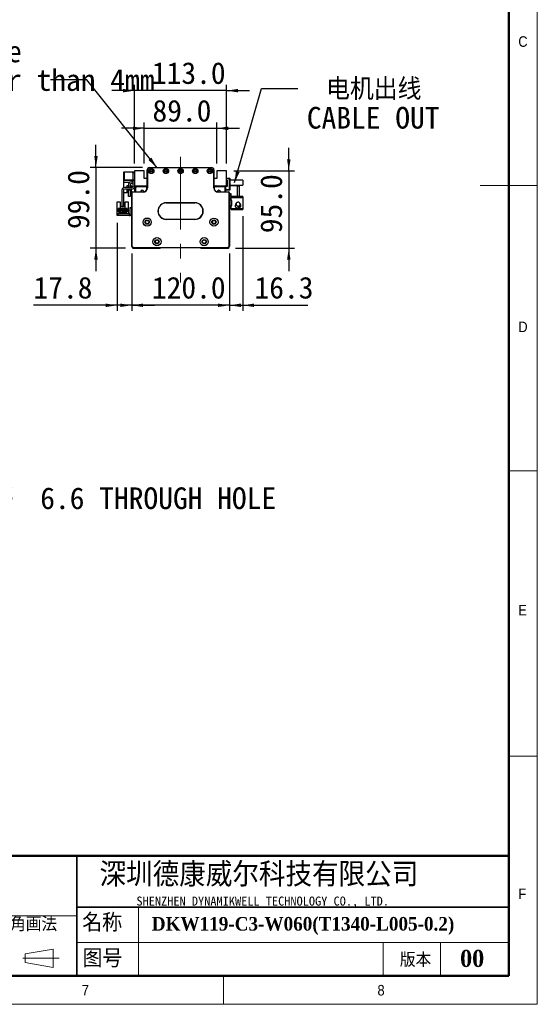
# Model space of a CAD drawing. Header units: millimetres. Extents: x 35 to 2905, y 35 to 2044.
# Tile 6 of 8: x 2270 to 2905, y 35 to 1243. Entities that reach past the tile are written whole.
import ezdxf

# ---------------------------------------------------------------- set-up
doc = ezdxf.new("R2010")
doc.units = ezdxf.units.MM
doc.header["$LTSCALE"] = 7
doc.linetypes.add('CENTERX2', pattern=[20.32, 12.7, -2.54, 2.54, -2.54])
doc.layers.add('DIMNS', color=7, linetype='Continuous')
doc.styles.add('SLDTEXTSTYLE1', font='Gothic.ttf', dxfattribs={"width": 0.913})
doc.styles.add('SLDTEXTSTYLE2', font='timesbd.ttf', dxfattribs={"width": 0.933})
doc.styles.add('SLDTEXTSTYLE4', font='txt', dxfattribs={"bigfont": 'bigfont'})
doc.styles.add('SLDTEXTSTYLE5', font='txt', dxfattribs={"bigfont": 'bigfont'})
doc.styles.add('SLDTEXTSTYLE6', font='txt')
doc.styles.add('SLDTEXTSTYLE8', font='txt')
doc.styles.add('SLDTEXTSTYLE9', font='txt', dxfattribs={"bigfont": 'bigfont'})
doc.dimstyles.new('SLDDIMSTYLE1', dxfattribs={"dimtxt": 26.6, "dimasz": 14, "dimexe": 0, "dimexo": 0.0625, "dimgap": 6.65, "dimtad": 2, "dimdec": 1, "dimrnd": 1e-09, "dimzin": 4, "dimdsep": 46, "dimtxsty": 'SLDTEXTSTYLE8', "dimsah": 1, "dimcen": 0.09, "dimadec": 0, "dimazin": 1, "dimtfac": 1, "dimtdec": 1, "dimtmove": 0, "dimatfit": 0, "dimfxl": 0, "dimfrac": 2, "dimtolj": 1, "dimtzin": 12, "dimarcsym": 0})
doc.dimstyles.new('SLDDIMSTYLE2', dxfattribs={"dimtxt": 0.18, "dimasz": 14, "dimexe": 0, "dimexo": 0.0625, "dimgap": 0, "dimtad": 0, "dimtih": 1, "dimtoh": 1, "dimdec": 0, "dimrnd": 1e-09, "dimzin": 0, "dimdsep": 46, "dimtxsty": 'Standard', "dimsah": 1, "dimcen": 0.09, "dimadec": 0, "dimazin": 0, "dimtfac": 14, "dimtdec": 0, "dimtofl": 0, "dimtmove": 0, "dimatfit": 3, "dimfxl": 0, "dimfrac": 2, "dimtolj": 1, "dimtzin": 0, "dimarcsym": 0})
doc.dimstyles.new('SLDDIMSTYLE3', dxfattribs={"dimtxt": 26.6, "dimasz": 14, "dimexe": 0, "dimexo": 0.0625, "dimgap": 6.65, "dimtad": 2, "dimdec": 1, "dimrnd": 1e-09, "dimzin": 12, "dimdsep": 46, "dimtxsty": 'SLDTEXTSTYLE8', "dimsah": 1, "dimcen": 0.09, "dimadec": 0, "dimazin": 3, "dimtfac": 1, "dimtdec": 1, "dimtmove": 0, "dimatfit": 0, "dimfxl": 0, "dimfrac": 2, "dimtolj": 1, "dimtzin": 12, "dimarcsym": 0})
doc.dimstyles.new('SLDDIMSTYLE6', dxfattribs={"dimtxt": 26.6, "dimasz": 14, "dimexe": 0, "dimexo": 0.0625, "dimgap": 6.65, "dimtad": 0, "dimtih": 1, "dimtoh": 1, "dimdec": 1, "dimrnd": 1e-09, "dimzin": 12, "dimdsep": 46, "dimtxsty": 'SLDTEXTSTYLE8', "dimsah": 1, "dimcen": 0, "dimadec": 0, "dimazin": 3, "dimtfac": 1, "dimtdec": 1, "dimtofl": 0, "dimtmove": 0, "dimatfit": 3, "dimfxl": 0, "dimfrac": 2, "dimtolj": 1, "dimtzin": 12, "dimarcsym": 0})

# ---------------------------------------------------------------- blocks, each defined once
blk = doc.blocks.new('_D_6')
at = {"layer": 'DIMNS'}
for p, q in [((2407.2, 956.2), (2407.2, 885.5)), ((2527.2, 956.2), (2527.2, 885.5)), ((2407.2, 892.5), (2379.2, 892.5)), ((2527.2, 892.5), (2407.2, 892.5)), ((2527.2, 892.5), (2555.2, 892.5))]:
    blk.add_line(p, q, dxfattribs=at)
for points in [[(2407.2, 892.5), (2393.2, 894.6), (2393.2, 890.4)], [(2527.2, 892.5), (2541.2, 890.4), (2541.2, 894.6)]]:
    blk.add_solid(points, dxfattribs=at)
at = {"layer": 'DIMNS', "insert": (2432, 927.4), "char_height": 26.6, "attachment_point": 1, "style": 'SLDTEXTSTYLE8'}
blk.add_mtext('120.0', dxfattribs=at)
blk = doc.blocks.new('_D_7')
at = {"layer": 'DIMNS'}
for p, q in [((2389.4, 993.7), (2389.4, 885.5)), ((2407.2, 956.2), (2407.2, 885.5)), ((2389.4, 892.5), (2286.7, 892.5)), ((2407.2, 892.5), (2389.4, 892.5)), ((2407.2, 892.5), (2435.2, 892.5))]:
    blk.add_line(p, q, dxfattribs=at)
for points in [[(2389.4, 892.5), (2375.4, 894.6), (2375.4, 890.4)], [(2407.2, 892.5), (2421.2, 890.4), (2421.2, 894.6)]]:
    blk.add_solid(points, dxfattribs=at)
at = {"layer": 'DIMNS', "insert": (2286.7, 927.4), "char_height": 26.6, "attachment_point": 1, "style": 'SLDTEXTSTYLE8'}
blk.add_mtext('17.8', dxfattribs=at)
blk = doc.blocks.new('_D_8')
at = {"layer": 'DIMNS'}
for p, q in [((2363.4, 1061.5), (2363.4, 1089.5)), ((2420.3, 1061.5), (2356.4, 1061.5)), ((2363.4, 1061.5), (2363.4, 962.5)), ((2399.8, 962.5), (2356.4, 962.5)), ((2363.4, 962.5), (2363.4, 934.5))]:
    blk.add_line(p, q, dxfattribs=at)
for points in [[(2363.4, 1061.5), (2365.5, 1075.5), (2361.3, 1075.5)], [(2363.4, 962.5), (2361.3, 948.5), (2365.5, 948.5)]]:
    blk.add_solid(points, dxfattribs=at)
at = {"layer": 'DIMNS', "insert": (2328.5, 986), "char_height": 26.6, "attachment_point": 1, "rotation": 90, "style": 'SLDTEXTSTYLE8'}
blk.add_mtext('99.0', dxfattribs=at)
blk = doc.blocks.new('_D_9')
at = {"layer": 'DIMNS'}
for p, q in [((2422.7, 1066.4), (2422.7, 1116.6)), ((2511.7, 1066.4), (2511.7, 1116.6)), ((2422.7, 1109.6), (2394.7, 1109.6)), ((2422.7, 1109.6), (2511.7, 1109.6)), ((2511.7, 1109.6), (2539.7, 1109.6))]:
    blk.add_line(p, q, dxfattribs=at)
for points in [[(2422.7, 1109.6), (2408.7, 1111.7), (2408.7, 1107.5)], [(2511.7, 1109.6), (2525.7, 1107.5), (2525.7, 1111.7)]]:
    blk.add_solid(points, dxfattribs=at)
at = {"layer": 'DIMNS', "insert": (2432.7, 1144.5), "char_height": 26.6, "attachment_point": 1, "style": 'SLDTEXTSTYLE8'}
blk.add_mtext('89.0', dxfattribs=at)
blk = doc.blocks.new('_D_10')
at = {"layer": 'DIMNS'}
for p, q in [((2410.7, 1066.4), (2410.7, 1162.8)), ((2523.7, 1066.4), (2523.7, 1162.8)), ((2410.7, 1155.8), (2382.7, 1155.8)), ((2523.7, 1155.8), (2410.7, 1155.8)), ((2523.7, 1155.8), (2551.7, 1155.8))]:
    blk.add_line(p, q, dxfattribs=at)
for points in [[(2410.7, 1155.8), (2396.7, 1157.9), (2396.7, 1153.7)], [(2523.7, 1155.8), (2537.7, 1153.7), (2537.7, 1157.9)]]:
    blk.add_solid(points, dxfattribs=at)
at = {"layer": 'DIMNS', "insert": (2432, 1190.7), "char_height": 26.6, "attachment_point": 1, "style": 'SLDTEXTSTYLE8'}
blk.add_mtext('113.0', dxfattribs=at)
blk = doc.blocks.new('_D_11')
at = {"layer": 'DIMNS'}
for p, q in [((2600, 1057.5), (2600, 1085.5)), ((2532.6, 1057.5), (2607, 1057.5)), ((2600, 1057.5), (2600, 962.5)), ((2534.6, 962.5), (2607, 962.5)), ((2600, 962.5), (2600, 934.5))]:
    blk.add_line(p, q, dxfattribs=at)
for points in [[(2600, 1057.5), (2602.1, 1071.5), (2597.9, 1071.5)], [(2600, 962.5), (2597.9, 948.5), (2602.1, 948.5)]]:
    blk.add_solid(points, dxfattribs=at)
at = {"layer": 'DIMNS', "insert": (2565.1, 980.9), "char_height": 26.6, "attachment_point": 1, "rotation": 90, "style": 'SLDTEXTSTYLE8'}
blk.add_mtext('95.0', dxfattribs=at)
blk = doc.blocks.new('_D_12')
at = {"layer": 'DIMNS'}
for p, q in [((2543.5, 1002), (2543.5, 885.5)), ((2527.2, 956.2), (2527.2, 885.5)), ((2527.2, 892.5), (2499.2, 892.5)), ((2527.2, 892.5), (2543.5, 892.5)), ((2543.5, 892.5), (2623.4, 892.5))]:
    blk.add_line(p, q, dxfattribs=at)
for points in [[(2527.2, 892.5), (2513.2, 894.6), (2513.2, 890.4)], [(2543.5, 892.5), (2557.5, 890.4), (2557.5, 894.6)]]:
    blk.add_solid(points, dxfattribs=at)
at = {"layer": 'DIMNS', "insert": (2557.9, 927.4), "char_height": 26.6, "attachment_point": 1, "style": 'SLDTEXTSTYLE8'}
blk.add_mtext('16.3', dxfattribs=at)
blk = doc.blocks.new('SW_NOTE_4')
at = {"layer": 'DIMNS', "color": 0, "char_height": 26.6, "attachment_point": 2}
for s, insert, style in [('电机出线', (93.3, 12.5), 'SLDTEXTSTYLE9'), ('CABLE OUT', (92.6, -22.7), 'SLDTEXTSTYLE8')]:
    blk.add_mtext(s, dxfattribs=dict(at, insert=insert, style=style))
blk = doc.blocks.new('SW_NOTE_5')
at = {"layer": 'DIMNS', "color": 0, "char_height": 26.6, "attachment_point": 1, "style": 'SLDTEXTSTYLE8'}
for s, insert in [('The distance between the load plate and the ', (-813.3, 48.3)), ('steel belt protection belt shall be greater than 4mm', (-813.3, 13.2))]:
    blk.add_mtext(s, dxfattribs=dict(at, insert=insert))
blk = doc.blocks.new('_D_17')
at = {"layer": 'DIMNS'}
for p, q in [((2104.2, 596.2), (2138.5, 655.7)), ((2138.5, 655.7), (2166.5, 655.7))]:
    blk.add_line(p, q, dxfattribs=at)
blk.add_solid([(2104.2, 596.2), (2113, 607.3), (2109.4, 609.4)], dxfattribs=at)
at = {"layer": 'DIMNS', "char_height": 26.6, "attachment_point": 1, "style": 'SLDTEXTSTYLE8'}
for s, insert in [('34X ', (2166.5, 669.1)), ('%%c', (2235.8, 668.8)), (' 6.6 THROUGH HOLE', (2276.9, 669.1))]:
    blk.add_mtext(s, dxfattribs=dict(at, insert=insert))

msp = doc.modelspace()

# ---------------------------------------------------------------- linework, layer by layer
at = {"color": 7, "linetype": 'Continuous', "lineweight": 18}
for p, q in [((2905, 35), (2905, 2044)), ((2870, 2009), (2870, 70)), ((2905, 1039.5), (2835, 1039.5)), ((2870, 689.5), (2905, 689.5)), ((2870, 339.5), (2905, 339.5)), ((2415.65, 154), (2415.65, 70)), ((1926.29, 143.5), (2339.76, 143.5)), ((2339.76, 110.88), (2870, 110.88)), ((2716, 110.88), (2716, 70)), ((2786, 110.88), (2786, 70)), ((2276.67, 96.73), (2310.66, 102.61)), ((2276.67, 86.23), (2276.67, 96.73)), ((2310.66, 102.61), (2310.66, 80.22)), ((2273.64, 91.48), (2318.36, 91.48)), ((2276.67, 86.23), (2310.66, 80.22)), ((70, 70), (2870, 70)), ((861, 70), (2870, 70)), ((2520, 70), (2520, 35)), ((35, 35), (2905, 35))]:
    msp.add_line(p, q, dxfattribs=at)
at = {"color": 7, "linetype": 'Continuous', "lineweight": 50}
for p, q in [((2870, 2009), (2870, 70)), ((2870, 217), (1281, 217)), ((70, 70), (2870, 70))]:
    msp.add_line(p, q, dxfattribs=at)
at = {"color": 7, "linetype": 'Continuous', "lineweight": 25}
for p, q in [((2398.01, 1056.05), (2397.71, 1055.75)), ((2398.01, 1055.75), (2397.71, 1055.62)), ((2397.71, 1055.62), (2397.71, 1055.75)), ((2397.71, 1046.47), (2397.71, 1055.62)), ((2398.01, 1056.05), (2398.01, 1055.75)), ((2398.01, 1056.05), (2408.71, 1056.05)), ((2408.71, 1055.75), (2398.01, 1055.75)), ((2398.01, 1055.75), (2398.01, 1046.35)), ((2408.71, 1056.05), (2410.71, 1056.05)), ((2408.71, 1055.05), (2408.71, 1056.05)), ((2410.71, 1055.05), (2408.71, 1055.05)), ((2408.71, 1055.05), (2408.71, 1046.55)), ((2422.71, 1057.55), (2410.71, 1057.55)), ((2410.71, 1057.55), (2410.71, 1039.05)), ((2422.71, 1048.05), (2422.71, 1057.55)), ((2426.21, 1058.55), (2426.21, 1058.75)), ((2426.21, 1058.75), (2426.22, 1058.75)), ((2426.21, 1036.55), (2426.21, 1058.55)), ((2426.21, 1058.55), (2426.51, 1058.55)), ((2426.51, 1058.55), (2426.51, 1036.55)), ((2429.21, 1061.55), (2429.21, 1061.25)), ((2429.21, 1061.55), (2505.21, 1061.55)), ((2505.21, 1061.25), (2429.21, 1061.25)), ((2505.21, 1061.55), (2505.21, 1061.25)), ((2507.91, 1036.55), (2507.91, 1058.55)), ((2508.21, 1058.55), (2507.91, 1058.55)), ((2508.21, 1058.75), (2508.21, 1058.55)), ((2508.21, 1058.75), (2508.21, 1058.75)), ((2508.21, 1058.55), (2508.21, 1036.55)), ((2511.71, 1057.55), (2511.71, 1048.05)), ((2523.71, 1057.55), (2511.71, 1057.55)), ((2523.71, 1039.05), (2523.71, 1057.55)), ((2397.41, 1043.45), (2397.41, 1046.05)), ((2397.41, 1046.05), (2408.71, 1046.05)), ((2397.41, 1043.45), (2405.07, 1043.45)), ((2397.41, 1036.8), (2397.41, 1043.45)), ((2397.71, 1046.35), (2397.71, 1046.47)), ((2398.01, 1046.35), (2397.71, 1046.47)), ((2397.71, 1046.35), (2398.01, 1046.05)), ((2398.01, 1046.35), (2398.01, 1046.05)), ((2398.01, 1046.35), (2408.71, 1046.35)), ((2401.71, 1037.05), (2401.71, 1039.55)), ((2401.71, 1039.55), (2403.21, 1039.55)), ((2403.21, 1040.07), (2403.21, 1037.05)), ((2405.21, 1040.05), (2405.21, 1037.05)), ((2405.21, 1039.55), (2406.71, 1039.55)), ((2406.71, 1039.55), (2406.71, 1037.05)), ((2408.71, 1046.55), (2410.71, 1046.55)), ((2408.71, 1045.55), (2408.71, 1046.55)), ((2408.71, 1045.55), (2408.71, 1038.55)), ((2410.71, 1045.55), (2408.71, 1045.55)), ((2410.71, 1039.05), (2426.21, 1039.05)), ((2410.71, 1039.05), (2410.71, 1038.55)), ((2411.01, 1031.55), (2411.01, 1039.05)), ((2411.71, 1038.05), (2412.71, 1039.05)), ((2426.21, 1048.05), (2422.71, 1048.05)), ((2423.63, 1039.05), (2423.84, 1038.84)), ((2511.71, 1048.05), (2508.21, 1048.05)), ((2508.21, 1039.05), (2523.71, 1039.05)), ((2510.79, 1039.05), (2510.59, 1038.84)), ((2510.59, 1038.84), (2510.79, 1039.05)), ((2522.72, 1038.05), (2521.72, 1039.05)), ((2523.71, 1048.55), (2527.41, 1048.55)), ((2527.41, 1047.55), (2523.71, 1047.55)), ((2523.71, 1046.05), (2524.21, 1046.05)), ((2523.71, 1040.05), (2524.21, 1040.05)), ((2524.21, 1039.05), (2523.71, 1039.05)), ((2524.21, 1046.05), (2524.21, 1038.05)), ((2527.41, 1047.55), (2527.41, 1048.55)), ((2527.41, 1048.55), (2527.71, 1048.25)), ((2527.41, 1048.55), (2527.42, 1048.55)), ((2527.71, 1047.42), (2527.41, 1047.55)), ((2527.41, 1034.55), (2527.41, 1047.55)), ((2527.42, 1048.54), (2527.42, 1048.55)), ((2527.42, 1048.55), (2527.72, 1048.25)), ((2527.71, 1048.25), (2527.71, 1047.42)), ((2527.72, 1047.42), (2527.71, 1047.43)), ((2527.71, 1047.42), (2527.71, 1034.67)), ((2543.71, 1046.05), (2527.71, 1046.05)), ((2527.71, 1040.05), (2543.71, 1040.05)), ((2537.11, 1039.05), (2527.71, 1039.05)), ((2527.72, 1048.25), (2527.72, 1047.42)), ((2527.72, 1047.42), (2527.72, 1046.05)), ((2527.72, 1040.05), (2527.72, 1039.05)), ((2537.11, 1026.05), (2537.11, 1039.05)), ((2537.11, 1039.05), (2539.11, 1039.05)), ((2539.11, 1039.05), (2539.11, 1026.05)), ((2543.71, 1046.05), (2543.71, 1040.05)), ((2395.21, 1033.55), (2395.21, 1014.05)), ((2397.21, 1033.55), (2397.21, 1014.05)), ((2397.41, 1030.55), (2397.41, 1034.3)), ((2401.71, 1030.55), (2397.41, 1030.55)), ((2407.21, 1037.05), (2398.71, 1037.05)), ((2407.21, 1035.05), (2398.71, 1035.05)), ((2401.71, 1030.55), (2401.71, 1035.05)), ((2403.21, 1035.05), (2403.21, 1034.05)), ((2403.21, 1034.05), (2405.21, 1034.05)), ((2403.21, 1026.05), (2403.21, 1034.05)), ((2405.21, 1035.05), (2405.21, 1034.05)), ((2405.21, 1034.05), (2405.21, 1026.05)), ((2406.71, 1035.05), (2406.71, 1030.55)), ((2407.3, 1030.55), (2406.71, 1030.55)), ((2407.21, 965.05), (2407.21, 1030.05)), ((2407.51, 1030.05), (2407.21, 1030.05)), ((2407.51, 1030.05), (2407.51, 965.17)), ((2408.71, 1031.25), (2408.71, 1031.55)), ((2408.71, 1031.55), (2421.21, 1031.55)), ((2421.21, 1031.25), (2408.71, 1031.25)), ((2411.71, 1038.05), (2411.71, 1033.05)), ((2411.71, 1033.05), (2411.71, 1031.55)), ((2412.01, 1032.75), (2411.71, 1033.05)), ((2412.01, 1032.75), (2412.01, 1031.55)), ((2412.31, 1037), (2413.26, 1037.95)), ((2412.31, 1031.55), (2412.31, 1037)), ((2425.46, 1037.95), (2413.26, 1037.95)), ((2421.21, 1031.25), (2421.21, 1031.55)), ((2426.21, 1038.55), (2424.55, 1038.55)), ((2425.46, 1037.95), (2425.46, 1033.91)), ((2426.21, 1037.95), (2425.46, 1037.95)), ((2426.51, 1036.55), (2426.21, 1036.55)), ((2508.21, 1036.55), (2507.91, 1036.55)), ((2509.88, 1038.55), (2508.21, 1038.55)), ((2508.97, 1037.95), (2508.21, 1037.95)), ((2508.97, 1033.91), (2508.97, 1037.95)), ((2521.17, 1037.95), (2508.97, 1037.95)), ((2513.21, 1031.55), (2513.21, 1031.25)), ((2513.21, 1031.55), (2525.71, 1031.55)), ((2525.71, 1031.25), (2513.21, 1031.25)), ((2521.17, 1037.95), (2522.12, 1037)), ((2522.12, 1031.55), (2522.12, 1037)), ((2522.72, 1031.55), (2522.72, 1038.05)), ((2524.21, 1038.05), (2522.72, 1038.05)), ((2522.72, 1034.55), (2527.41, 1034.55)), ((2527.41, 1033.55), (2522.72, 1033.55)), ((2525.71, 1031.55), (2525.71, 1031.25)), ((2526.91, 965.17), (2526.91, 1030.05)), ((2527.21, 1030.05), (2526.91, 1030.05)), ((2527.21, 1030.05), (2527.21, 965.05)), ((2529.11, 1029.05), (2527.21, 1029.05)), ((2527.71, 1034.67), (2527.41, 1034.55)), ((2527.41, 1033.55), (2527.41, 1034.55)), ((2527.71, 1033.85), (2527.41, 1033.55)), ((2527.71, 1034.67), (2527.71, 1033.85)), ((2529.11, 1026.05), (2529.11, 1029.05)), ((2389.51, 1019.45), (2393.21, 1019.45)), ((2389.51, 1010.55), (2389.51, 1019.45)), ((2393.21, 1019.45), (2393.21, 1011.05)), ((2399.21, 1011.05), (2399.21, 1019.45)), ((2399.21, 1019.45), (2402.91, 1019.45)), ((2402.91, 1019.45), (2402.91, 1010.55)), ((2405.21, 1026.05), (2403.21, 1026.05)), ((2449.71, 1018.35), (2484.71, 1018.35)), ((2449.71, 1018.35), (2449.71, 1018.05)), ((2484.71, 1018.05), (2449.71, 1018.05)), ((2474.71, 1018.05), (2474.71, 1018)), ((2484.71, 1018.35), (2484.71, 1018.05)), ((2529.11, 1026.05), (2529.11, 1024.85)), ((2537.11, 1026.05), (2529.11, 1026.05)), ((2529.11, 1020.85), (2529.11, 1024.85)), ((2529.11, 1024.85), (2543.51, 1024.85)), ((2530.11, 1020.85), (2529.11, 1020.85)), ((2529.11, 1020.85), (2529.11, 1020.35)), ((2529.11, 1020.35), (2529.11, 1015.35)), ((2530.11, 1020.35), (2529.11, 1020.35)), ((2529.11, 1014.85), (2529.11, 1015.35)), ((2529.11, 1015.35), (2530.11, 1015.35)), ((2529.11, 1010.85), (2529.11, 1014.85)), ((2529.11, 1014.85), (2530.11, 1014.85)), ((2530.11, 1014.85), (2530.11, 1020.85)), ((2534.56, 1015.64), (2534.46, 1014.85)), ((2534.8, 1016.28), (2534.66, 1015.97)), ((2534.67, 1016.43), (2534.71, 1016.44)), ((2534.71, 1016.44), (2535.09, 1017.01)), ((2534.87, 1016.36), (2534.71, 1016.44)), ((2534.83, 1016.27), (2534.71, 1016.33)), ((2535.11, 1026.05), (2535.11, 1025.85)), ((2543.51, 1025.85), (2535.11, 1025.85)), ((2539.11, 1026.05), (2537.11, 1026.05)), ((2543.51, 1025.85), (2543.51, 1024.85)), ((2543.51, 1024.85), (2543.51, 1010.85)), ((2389.41, 1002.55), (2389.41, 1004.55)), ((2389.41, 1004.55), (2390.41, 1004.55)), ((2390.41, 1002.55), (2389.41, 1002.55)), ((2389.51, 1004.55), (2389.51, 1010.55)), ((2390.31, 1010.55), (2389.51, 1010.55)), ((2390.31, 1010.55), (2390.81, 1011.05)), ((2390.41, 1004.55), (2390.41, 1002.55)), ((2404.21, 1004.55), (2390.41, 1004.55)), ((2404.21, 1002.55), (2390.41, 1002.55)), ((2393.41, 1011.05), (2390.81, 1011.05)), ((2391.21, 1010.5), (2393.41, 1010.5)), ((2391.21, 1007.05), (2391.21, 1010.5)), ((2392.01, 1007.05), (2391.21, 1007.05)), ((2392.01, 1008.7), (2400.41, 1008.7)), ((2392.01, 1007.05), (2392.01, 1008.7)), ((2392.01, 1006), (2392.01, 1007.05)), ((2393.21, 1006), (2392.01, 1006)), ((2392.96, 1007.65), (2392.96, 1007.15)), ((2393.46, 1007.65), (2392.96, 1007.65)), ((2392.96, 1007.15), (2393.46, 1007.15)), ((2393.21, 1005.2), (2393.21, 1006)), ((2399.21, 1006), (2393.21, 1006)), ((2399.21, 1005.2), (2393.21, 1005.2)), ((2393.41, 1010.5), (2393.41, 1011.05)), ((2393.41, 1011.05), (2399.01, 1011.05)), ((2393.76, 1010.5), (2393.41, 1010.5)), ((2393.46, 1007.15), (2393.46, 1007.65)), ((2393.76, 1009.4), (2393.76, 1010.5)), ((2398.66, 1009.4), (2393.76, 1009.4)), ((2394.96, 1007.65), (2394.96, 1007.15)), ((2395.46, 1007.65), (2394.96, 1007.65)), ((2394.96, 1007.15), (2395.46, 1007.15)), ((2395.21, 1014.05), (2397.21, 1014.05)), ((2395.21, 1013.05), (2395.21, 1014.05)), ((2397.21, 1013.05), (2395.21, 1013.05)), ((2395.41, 1010), (2397.01, 1010)), ((2395.41, 1009.4), (2395.41, 1010)), ((2395.46, 1007.15), (2395.46, 1007.65)), ((2397.46, 1007.65), (2396.96, 1007.65)), ((2396.96, 1007.65), (2396.96, 1007.15)), ((2396.96, 1007.15), (2397.46, 1007.15)), ((2397.01, 1009.4), (2397.01, 1010)), ((2397.21, 1014.05), (2397.21, 1013.05)), ((2397.46, 1007.15), (2397.46, 1007.65)), ((2399.01, 1010.5), (2398.66, 1010.5)), ((2398.66, 1010.5), (2398.66, 1009.4)), ((2398.96, 1007.65), (2398.96, 1007.15)), ((2399.46, 1007.65), (2398.96, 1007.65)), ((2398.96, 1007.15), (2399.46, 1007.15)), ((2399.01, 1011.05), (2399.01, 1010.5)), ((2401.61, 1011.05), (2399.01, 1011.05)), ((2399.01, 1010.5), (2401.21, 1010.5)), ((2399.21, 1006), (2399.21, 1005.2)), ((2400.41, 1006), (2399.21, 1006)), ((2399.46, 1007.15), (2399.46, 1007.65)), ((2400.41, 1008.7), (2400.41, 1007.05)), ((2400.41, 1007.05), (2400.41, 1006)), ((2401.21, 1007.05), (2400.41, 1007.05)), ((2401.21, 1010.5), (2401.21, 1007.05)), ((2401.61, 1011.05), (2402.11, 1010.55)), ((2402.91, 1010.55), (2402.11, 1010.55)), ((2402.91, 1010.55), (2402.91, 1004.55)), ((2404.21, 1004.55), (2404.21, 1002.55)), ((2405.21, 1012.55), (2407.21, 1012.55)), ((2405.21, 1011.55), (2405.21, 1012.55)), ((2407.21, 1011.55), (2405.21, 1011.55)), ((2405.21, 1003.55), (2405.21, 1011.55)), ((2405.21, 1002.55), (2405.21, 1003.55)), ((2405.21, 1003.55), (2407.21, 1003.55)), ((2407.21, 1002.55), (2405.21, 1002.55)), ((2543.51, 1010.85), (2529.11, 1010.85)), ((2529.11, 1010.85), (2529.11, 1009.65)), ((2535.11, 1009.65), (2529.11, 1009.65)), ((2534.71, 1013.26), (2534.67, 1013.27)), ((2535.11, 1009.85), (2543.51, 1009.85)), ((2535.11, 1009.85), (2535.11, 1009.65)), ((2543.51, 1010.85), (2543.51, 1009.85)), ((2449.71, 998.05), (2449.71, 997.75)), ((2449.71, 998.05), (2484.71, 998.05)), ((2484.71, 997.75), (2449.71, 997.75)), ((2484.71, 998.05), (2484.71, 997.75)), ((2407.51, 965.17), (2407.21, 965.05)), ((2409.21, 963.05), (2407.21, 965.05)), ((2407.51, 965.17), (2409.34, 963.35)), ((2407.71, 964.55), (2407.71, 963.55)), ((2407.71, 963.55), (2408.71, 962.55)), ((2408.71, 962.55), (2442.21, 962.55)), ((2409.34, 963.35), (2409.21, 963.05)), ((2525.21, 963.05), (2409.21, 963.05)), ((2409.34, 963.35), (2525.09, 963.35)), ((2442.21, 962.55), (2442.71, 963.05)), ((2491.71, 963.05), (2492.21, 962.55)), ((2492.21, 962.55), (2525.71, 962.55)), ((2525.09, 963.35), (2526.91, 965.17)), ((2525.09, 963.35), (2525.21, 963.05)), ((2527.21, 965.05), (2525.21, 963.05)), ((2525.71, 962.55), (2526.71, 963.55)), ((2526.71, 963.55), (2526.71, 964.55)), ((2526.91, 965.17), (2527.21, 965.05))]:
    msp.add_line(p, q, dxfattribs=at)
at = {"color": 7, "linetype": 'Continuous', "lineweight": 35}
for p, q in [((2339.76, 217), (2339.76, 70)), ((2339.76, 154), (2870, 154))]:
    msp.add_line(p, q, dxfattribs=at)
at = {"color": 7, "linetype": 'Continuous', "lineweight": 25, "flags": 128}
for points in [[(2460.06, 1018.05), (2459.71, 1018), (2459.36, 1018.05)], [(2475.06, 1018.05), (2474.71, 1018), (2474.36, 1018.05)], [(2404.21, 1002.55), (2404.8, 1002.6), (2405.21, 1002.72)]]:
    msp.add_lwpolyline(points, dxfattribs=at)
at = {"color": 7, "linetype": 'Continuous', "lineweight": 25}
for centre, radius in [((2431.21, 1057.3), 3.25), ((2431.21, 1057.3), 3), ((2431.21, 1057.3), 1.6), ((2431.21, 1057.3), 1.25), ((2449.21, 1057.3), 3.25), ((2449.21, 1057.3), 3), ((2449.21, 1057.3), 1.6), ((2449.21, 1057.3), 1.25), ((2467.21, 1057.3), 3.25), ((2467.21, 1057.3), 3), ((2467.21, 1057.3), 1.6), ((2467.21, 1057.3), 1.25), ((2485.21, 1057.3), 3.25), ((2485.21, 1057.3), 3), ((2485.21, 1057.3), 1.6), ((2485.21, 1057.3), 1.25), ((2503.21, 1057.3), 3.25), ((2503.21, 1057.3), 3), ((2503.21, 1057.3), 1.6), ((2503.21, 1057.3), 1.25), ((2426.21, 994.54), 5.03), ((2426.21, 994.54), 5), ((2426.21, 994.54), 2.65), ((2426.21, 994.54), 2.1), ((2508.21, 994.54), 5.02), ((2508.21, 994.54), 5), ((2508.21, 994.54), 2.65), ((2508.21, 994.54), 2.1), ((2438.21, 970.51), 5.02), ((2438.21, 970.51), 5), ((2438.21, 970.51), 2.65), ((2438.21, 970.51), 2.1), ((2496.21, 970.51), 5.02), ((2496.21, 970.51), 5), ((2496.21, 970.51), 2.65), ((2496.21, 970.51), 2.1)]:
    msp.add_circle(centre, radius, dxfattribs=at)
for centre, radius, start, end in [((2429.21, 1058.55), 3, 90, 180), ((2429.21, 1058.55), 2.7, 90, 180), ((2505.21, 1058.55), 3, 0, 90), ((2505.21, 1058.55), 2.7, 0, 90), ((2407.21, 1040.07), 4, 94.78019, 180), ((2407.21, 1040.05), 2, 94.78019, 180), ((2406.71, 1046.05), 2, 274.78019, 0), ((2406.71, 1046.03), 4, 274.78019, 300), ((2424.55, 1039.55), 1, 224.99989, 270), ((2509.88, 1039.55), 1, 270, 315.00006), ((2509.88, 1039.55), 1, 270, 315.00006), ((2398.71, 1033.55), 3.5, 90, 180), ((2398.71, 1033.55), 1.5, 90, 180), ((2407.21, 1038.55), 1.5, 270, 0), ((2407.21, 1038.55), 3.5, 270, 0), ((2408.71, 1030.05), 1.5, 90, 180), ((2408.71, 1030.05), 1.2, 90, 180), ((2420.21, 1031.55), 2, 90, 180), ((2420.21, 1031.55), 2, 2.85229, 90), ((2421.21, 1036.55), 5.3, 270, 0), ((2421.21, 1036.55), 5, 270, 0), ((2513.21, 1036.55), 5.3, 180, 270), ((2513.21, 1036.55), 5, 180, 270), ((2514.22, 1031.55), 2, 90, 177.1477), ((2514.22, 1031.55), 2, 0.00002, 90), ((2514.22, 1031.55), 2, 0.00002, 90), ((2525.71, 1030.05), 1.5, 0, 90), ((2525.71, 1030.05), 1.2, 0, 90), ((2449.71, 1008.05), 10.3, 90, 270), ((2449.71, 1008.05), 10, 90, 270), ((2484.71, 1008.05), 10.3, 270, 90), ((2484.71, 1008.05), 10, 270, 90), ((2537.71, 1014.85), 3.4, 207.88541, 44.31348), ((2537.71, 1014.85), 3.45, 237.57421, 0), ((2537.71, 1014.85), 2.5, 274.06825, 11.05475), ((2537.71, 1014.85), 2.6, 277.27427, 19.70725), ((2537.71, 1014.85), 3.45, 0, 47.89891), ((2404.21, 1005.55), 1, 270, 0)]:
    msp.add_arc(centre, radius, start, end, dxfattribs=at)
for points, knots in [([(2535.54, 1017.77), (2535.36, 1017.42), (2535.03, 1016.76), (2534.57, 1015.7), (2534.35, 1014.88), (2534.29, 1014.21), (2534.39, 1013.65), (2534.62, 1013.04), (2535.07, 1012.45), (2535.76, 1012.01), (2536.48, 1011.77), (2537.24, 1011.77), (2537.95, 1012), (2538.13, 1012.12), (2538.08, 1012.16), (2538.07, 1012.17)], [0, 0, 0, 0, 0.1800959, 0.3300055, 0.4496465, 0.5397486, 0.574627, 0.6053243, 0.6784027, 0.7214104, 0.761986, 0.8291657, 0.8886692, 0.9606029, 1, 1, 1, 1]), ([(2539.1, 1018.61), (2539.35, 1018.38), (2539.85, 1017.92), (2540.26, 1017), (2540.3, 1016.09), (2540.02, 1015.29), (2539.51, 1014.67), (2538.81, 1014.26), (2538.01, 1014.1), (2537.17, 1014.2), (2536.39, 1014.57), (2535.77, 1015.18), (2535.38, 1015.94), (2535.29, 1016.78), (2535.39, 1017.54), (2535.74, 1018.13), (2536.27, 1018.56), (2537, 1018.8), (2537.75, 1018.88), (2538.29, 1018.91), (2538.55, 1018.89), (2538.64, 1018.9), (2538.66, 1018.88), (2538.73, 1018.85), (2538.89, 1018.76), (2539.02, 1018.67), (2539.1, 1018.61)], [0, 0, 0, 0, 0.0648173, 0.1297797, 0.1897324, 0.2426195, 0.2944128, 0.3462429, 0.3987245, 0.4521996, 0.5066014, 0.5614524, 0.6160524, 0.669773, 0.7270685, 0.765376, 0.8036919, 0.8589093, 0.9142295, 0.9495545, 0.9640014, 0.9648514, 0.9657593, 0.9687106, 0.9805282, 1, 1, 1, 1]), ([(2539.94, 1013.71), (2540.04, 1013.95), (2540.23, 1014.42), (2540.28, 1014.94), (2540.19, 1015.25), (2540.16, 1015.34)], [0, 0, 0, 0, 0.4316615, 0.8185585, 1, 1, 1, 1])]:
    msp.add_open_spline(points, degree=3, knots=knots, dxfattribs=at)
at = {"layer": 'DIMNS', "linetype": 'CENTERX2', "lineweight": 18}
msp.add_line((2467.21, 1074.5), (2467.21, 920.6), dxfattribs=at)

# ---------------------------------------------------------------- block references
at = {"layer": 'DIMNS'}
for name, p in [('SW_NOTE_5', (2307.54, 1168.96)), ('SW_NOTE_4', (2610.98, 1158.53))]:
    msp.add_blockref(name, p, dxfattribs=at)

# ---------------------------------------------------------------- texts
at = {"color": 7, "linetype": 'Continuous', "lineweight": 0}
for s, insert, char_height, attachment_point, style in [('C', (2881.67, 1222.52), 12.96, 1, 'SLDTEXTSTYLE1'), ('D', (2881.67, 872.52), 12.96, 1, 'SLDTEXTSTYLE1'), ('E', (2881.67, 524.92), 12.96, 1, 'SLDTEXTSTYLE1'), ('深圳德康威尔科技有限公司', (2367.78, 209.07), 29.6333, 1, 'SLDTEXTSTYLE5'), ('F', (2881.67, 176.95), 12.96, 1, 'SLDTEXTSTYLE1'), ('SHENZHEN DYNAMIKWELL TECHNOLOGY CO., LTD.', (2413.02, 167.18), 11.1125, 1, 'SLDTEXTSTYLE6'), ('名称', (2346.56, 146.34), 22.225, 1, 'SLDTEXTSTYLE4'), ('DKW119-C3-W060(T1340-L005-0.2)', (2431.84, 142.09), 16.6687, 1, 'SLDTEXTSTYLE2'), ('图号', (2346.86, 102.52), 22.225, 1, 'SLDTEXTSTYLE4'), ('版本', (2736.3, 98.31), 17.5, 1, 'SLDTEXTSTYLE4'), ('00', (2825.06, 101.8), 21, 2, 'SLDTEXTSTYLE2'), ('7', (2346.02, 58.78), 12.96, 1, 'SLDTEXTSTYLE1'), ('8', (2708.84, 58.78), 12.96, 1, 'SLDTEXTSTYLE1')]:
    msp.add_mtext(s, dxfattribs=dict(at, insert=insert, char_height=char_height, attachment_point=attachment_point, style=style))
at = {"layer": 'DIMNS', "color": 7, "insert": (2219.42, 142.13), "char_height": 17.5, "attachment_point": 1, "style": 'SLDTEXTSTYLE4'}
msp.add_mtext('第三角画法', dxfattribs=at)

# ---------------------------------------------------------------- dimensions: what is measured, and where the dimension line sits
at = {"layer": 'DIMNS'}
for base, p1, p2, dimstyle, picture, middle in [((2410.71, 1155.8), (2523.71, 1057.55), (2410.71, 1057.55), 'SLDDIMSTYLE1', '_D_10', (2474.34, 1155.8)), ((2511.71, 1109.55), (2422.71, 1057.55), (2511.71, 1057.55), 'SLDDIMSTYLE1', '_D_9', (2465.43, 1109.55)), ((2389.41, 892.55), (2407.21, 965.05), (2389.41, 1002.55), 'SLDDIMSTYLE3', '_D_7', (2319.43, 892.55)), ((2543.51, 892.55), (2527.21, 965.05), (2543.51, 1010.85), 'SLDDIMSTYLE3', '_D_12', (2590.66, 892.55)), ((2407.21, 892.55), (2527.21, 965.05), (2407.21, 965.05), 'SLDDIMSTYLE1', '_D_6', (2474.34, 892.55))]:
    dim = msp.add_linear_dim(base=base, p1=p1, p2=p2, dimstyle=dimstyle, dxfattribs=at)
    dim.commit()
    dim.dimension.update_dxf_attribs({"geometry": picture, "text_midpoint": middle, "dimtype": 160})
for base, p1, p2, picture, middle in [((2363.42, 962.55), (2429.21, 1061.55), (2408.71, 962.55), '_D_8', (2363.42, 1018.79)), ((2600.03, 962.55), (2523.71, 1057.55), (2525.71, 962.55), '_D_11', (2600.03, 1013.71))]:
    dim = msp.add_linear_dim(base=base, p1=p1, p2=p2, angle=90, dimstyle='SLDDIMSTYLE1', dxfattribs=at)
    dim.commit()
    dim.dimension.update_dxf_attribs({"geometry": picture, "text_midpoint": middle, "dimtype": 160})
dim = msp.add_diameter_dim_2p(p1=(2100.92, 590.5), p2=(2104.22, 596.22), text='34X <> THROUGH HOLE\\P', dimstyle='SLDDIMSTYLE6', dxfattribs=at)
dim.commit()
dim.dimension.update_dxf_attribs({"geometry": '_D_17', "text_midpoint": (2386.04, 655.66), "dimtype": 163})

# ---------------------------------------------------------------- leaders
for points in [[(2438.33, 1061.25), (2351.99, 1168.96), (2307.54, 1168.96)], [(2533.49, 1042.99), (2566.53, 1158.53), (2610.98, 1158.53)]]:
    msp.add_leader(points, dimstyle='SLDDIMSTYLE2', dxfattribs=at)

doc.saveas('drawing.dxf')
